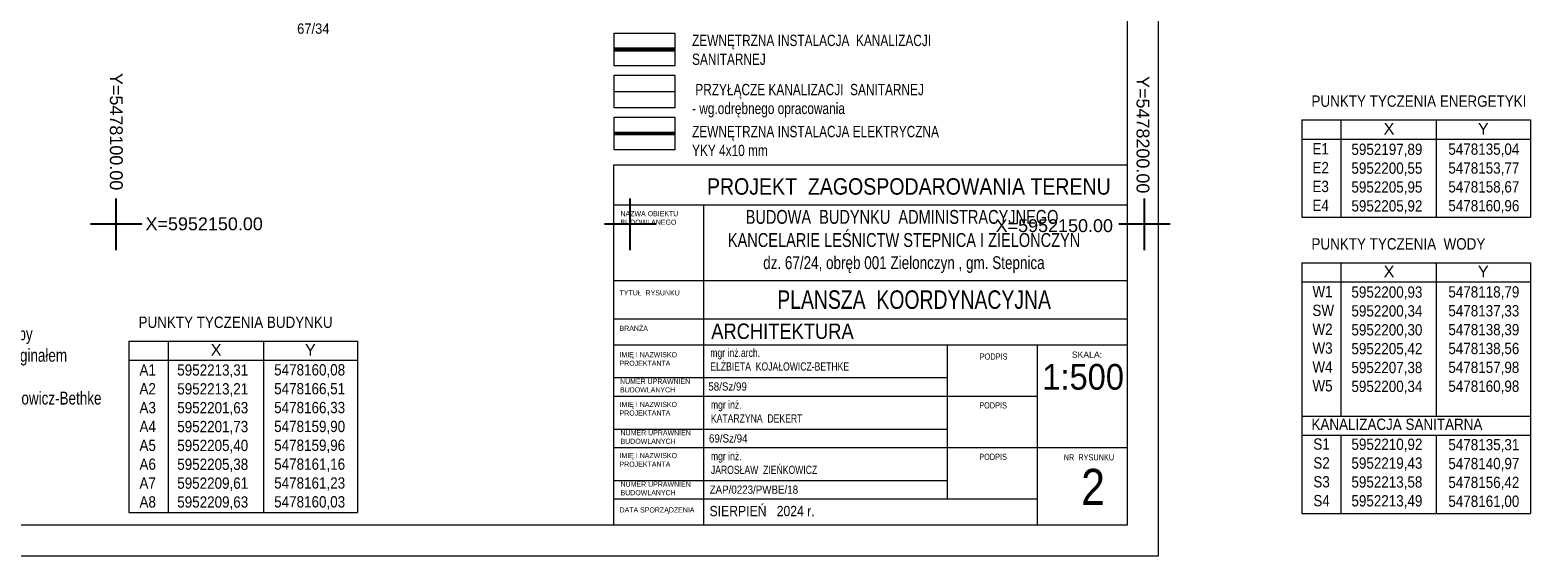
# Model space of a CAD drawing. Extents: x 5477991 to 5478238, y 5952118 to 5952269.
# Tile 2 of 10: x 5478092 to 5478238, y 5952118 to 5952169. Entities that reach past the tile are written whole.
import ezdxf
from ezdxf.enums import TextEntityAlignment as Align

# ---------------------------------------------------------------- set-up
doc = ezdxf.new("R2010")
doc.units = 0
doc.header["$LTSCALE"] = 0.5
doc.layers.get('0').update_dxf_attribs({"color": 251})
for name, color, linetype, lineweight in [('--- 02 KS', 32, 'Continuous', 60), ('---02 KS-PRZYŁĄCZE', 24, 'Continuous', 0), ('--PRO.ELEKTRYKA', 1, 'Continuous', 50), ('--tabelka rysunku', 7, 'Continuous', 0), ('--zagosp', 7, 'Continuous', 0), ('A-legenda', 7, 'Continuous', 0), ('EGDE_O', 7, 'Continuous', 20)]:
    doc.layers.add(name, color=color, linetype=linetype, lineweight=lineweight)
for name, color, linetype in [('--punkty tyczenia', 7, 'Continuous'), ('PARSI', 7, 'Continuous'), ('Wymiarowanie', 7, 'Continuous')]:
    doc.layers.add(name, color=color, linetype=linetype)
doc.styles.add('1-500', font='arial.ttf', dxfattribs={"width": 0.75, "height": 1.25})
doc.styles.add('Arial narrow', font='arial.ttf', dxfattribs={"width": 0.85})
doc.styles.add('EGiB', font='Arial.ttf', dxfattribs={"width": 0.9})
doc.styles.add('MZSK', font='Arial.ttf', dxfattribs={"width": 0.9, "height": 0.75})
doc.styles.get("Standard").update_dxf_attribs({"font": 'arial.ttf', "width": 0.9})
doc.styles.add('STYL-1', font='arial.ttf', dxfattribs={"width": 0.75})

# ---------------------------------------------------------------- blocks, each defined once
blk = doc.blocks.new('mzsk')
at = {"layer": 'PARSI', "color": 0}
for p, q in [((0, -5), (0, 5)), ((5, 0), (-5, 0))]:
    blk.add_line(p, q, dxfattribs=at)
blk = doc.blocks.new('A$7E88CE28F106')
at = {"layer": 'A-legenda', "linetype": 'Continuous', "insert": (0, 9.96), "char_height": 1.25, "width": 31.0464, "attachment_point": 1, "rotation": 0, "style": 'STYL-1'}
blk.add_mtext('potwierdzam zgodność mapy \\Pdo celów projektowych z orginałem\\P\\Pmgr inż. arch Elżbieta Kojałowicz-Bethke\\PNr upr bud. 58/Sz/99', dxfattribs=at)

msp = doc.modelspace()

# ---------------------------------------------------------------- linework, layer by layer
at = {"layer": '--- 02 KS', "flags": 128}
msp.add_lwpolyline([(5478148.439, 5952167.007), (5478154.329, 5952167.007)], dxfattribs=at)
at = {"layer": '---02 KS-PRZYŁĄCZE', "flags": 128}
msp.add_lwpolyline([(5478148.439, 5952162.923), (5478154.329, 5952162.923)], dxfattribs=at)
at = {"layer": '--PRO.ELEKTRYKA'}
msp.add_lwpolyline([(5478148.439, 5952158.839), (5478154.329, 5952158.839)], dxfattribs=at)
at = {"layer": '--punkty tyczenia', "color": 7, "lineweight": 0}
for points in [[(5478215.291, 5952160.146), (5478237.551, 5952160.146)], [(5478215.291, 5952160.146), (5478215.291, 5952150.692)], [(5478219.11, 5952160.146), (5478219.11, 5952150.692)], [(5478228.385, 5952160.146), (5478228.385, 5952150.692)], [(5478237.551, 5952160.146), (5478237.551, 5952150.692)], [(5478215.291, 5952158.291), (5478237.551, 5952158.291)], [(5478215.291, 5952150.692), (5478237.551, 5952150.692)], [(5478215.291, 5952146.262), (5478237.551, 5952146.262)], [(5478215.291, 5952146.262), (5478215.291, 5952121.887)], [(5478219.11, 5952146.262), (5478219.11, 5952131.341)], [(5478228.385, 5952146.262), (5478228.385, 5952131.341)], [(5478237.551, 5952146.262), (5478237.551, 5952121.887)], [(5478215.291, 5952144.407), (5478237.551, 5952144.407)], [(5478101.233, 5952138.641), (5478123.493, 5952138.641)], [(5478101.233, 5952138.641), (5478101.233, 5952121.962)], [(5478105.052, 5952138.641), (5478105.052, 5952121.962)], [(5478114.327, 5952138.641), (5478114.327, 5952121.962)], [(5478123.493, 5952138.641), (5478123.493, 5952121.962)], [(5478101.233, 5952136.786), (5478123.493, 5952136.786)], [(5478215.291, 5952131.341), (5478237.551, 5952131.341)], [(5478215.291, 5952129.486), (5478237.551, 5952129.486)], [(5478219.11, 5952129.486), (5478219.11, 5952121.887)], [(5478228.385, 5952129.486), (5478228.385, 5952121.887)], [(5478101.233, 5952121.962), (5478123.493, 5952121.962)], [(5478215.291, 5952121.887), (5478237.551, 5952121.887)]]:
    msp.add_lwpolyline(points, dxfattribs=at)
at = {"layer": '--tabelka rysunku', "linetype": 'Continuous'}
for p, q in [((5478198.358, 5952151.855), (5478148.358, 5952151.855)), ((5478157.108, 5952151.855), (5478157.108, 5952120.761)), ((5478198.358, 5952144.511), (5478148.358, 5952144.511)), ((5478198.358, 5952144.511), (5478148.358, 5952144.511)), ((5478198.358, 5952140.761), (5478148.358, 5952140.761)), ((5478198.358, 5952138.261), (5478148.358, 5952138.261)), ((5478180.858, 5952123.261), (5478180.858, 5952138.261)), ((5478189.608, 5952120.761), (5478189.608, 5952138.261)), ((5478180.858, 5952135.061), (5478148.358, 5952135.061)), ((5478189.608, 5952133.261), (5478148.358, 5952133.261)), ((5478180.858, 5952130.061), (5478148.358, 5952130.061)), ((5478198.358, 5952128.261), (5478148.358, 5952128.261)), ((5478180.858, 5952125.061), (5478148.358, 5952125.061)), ((5478189.608, 5952123.261), (5478148.358, 5952123.261))]:
    msp.add_line(p, q, dxfattribs=at)
for points in [[(5477991.358, 5952117.761), (5478201.358, 5952117.761), (5478201.358, 5952266.261), (5477991.358, 5952266.261)], [(5478003.358, 5952120.761), (5478198.358, 5952120.761), (5478198.358, 5952263.261), (5478003.358, 5952263.261)], [(5478148.358, 5952120.761), (5478198.358, 5952120.761), (5478198.358, 5952155.761), (5478148.358, 5952155.761)]]:
    msp.add_lwpolyline(points, close=True, dxfattribs=at)
at = {"layer": '--zagosp', "linetype": 'Continuous'}
for points in [[(5478148.439, 5952168.595), (5478154.329, 5952168.595), (5478154.329, 5952165.419), (5478148.439, 5952165.419)], [(5478148.439, 5952164.511), (5478154.329, 5952164.511), (5478154.329, 5952161.335), (5478148.439, 5952161.335)], [(5478148.439, 5952160.427), (5478154.329, 5952160.427), (5478154.329, 5952157.251), (5478148.439, 5952157.251)]]:
    msp.add_lwpolyline(points, close=True, dxfattribs=at)

# ---------------------------------------------------------------- block references
msp.add_blockref('A$7E88CE28F106', (5478074.93, 5952130.015))
at = {"layer": 'PARSI', "xscale": 0.5, "yscale": 0.5, "zscale": 0.5}
for p in [(5478100, 5952150), (5478150, 5952150), (5478200, 5952150)]:
    msp.add_blockref('mzsk', p, dxfattribs=at)

# ---------------------------------------------------------------- texts
at = {"layer": '--punkty tyczenia', "color": 7, "lineweight": 0, "style": 'Arial narrow'}
for s, p in [('X', (5478223.257, 5952158.727)), ('Y', (5478232.422, 5952158.727)), ('X', (5478223.257, 5952144.843)), ('Y', (5478232.422, 5952144.843)), ('X', (5478109.199, 5952137.223)), ('Y', (5478118.364, 5952137.223))]:
    msp.add_text(s, height=1.135, dxfattribs=at).set_placement(p)
at = {"layer": '--punkty tyczenia', "color": 7, "lineweight": 0, "char_height": 1.1, "attachment_point": 1, "style": 'Arial narrow'}
for s, insert, width in [('E1\\PE2\\PE3\\PE4', (5478216.338, 5952157.898), 3.819), ('5952197,89\\P5952200,55\\P5952205,95\\P5952205,92', (5478220.129, 5952157.845), 8.58008), ('5478135,04\\P5478153,77\\P5478158,67\\P5478160,96', (5478229.555, 5952157.86), 8.47156), ('W1\\PSW\\PW2\\PW3\\PW4\\PW5', (5478216.338, 5952144.015), 3.819), ('5952200,93\\P5952200,34\\P5952200,30\\P5952205,42\\P5952207,38\\P5952200,34', (5478220.129, 5952143.961), 8.58008), ('5478118,79\\P5478137,33\\P5478138,39\\P5478138,56\\P5478157,98\\P5478160,98', (5478229.555, 5952143.976), 8.47156), ('A1\\PA2\\PA3\\PA4\\PA5\\PA6\\PA7\\PA8', (5478102.279, 5952136.394), 3.819), ('5952213,31\\P5952213,21\\P5952201,63\\P5952201,73\\P5952205,40\\P5952205,38\\P5952209,61\\P5952209,63', (5478105.95, 5952136.385), 8.57315), ('5478160,08\\P5478166,51\\P5478166,33\\P5478159,90\\P5478159,96\\P5478161,16\\P5478161,23\\P5478160,03', (5478115.376, 5952136.399), 8.47156), ('S1\\PS2\\PS3\\PS4', (5478216.427, 5952129.181), 3.819), ('5952210,92\\P5952219,43\\P5952213,58\\P5952213,49', (5478220.129, 5952129.163), 8.58008), ('5478135,31\\P5478140,97\\P5478156,42\\P5478161,00', (5478229.555, 5952129.121), 8.47156)]:
    msp.add_mtext(s, dxfattribs=dict(at, insert=insert, width=width))
at = {"layer": '--tabelka rysunku', "style": 'Arial narrow'}
msp.add_text('SKALA:', height=0.6, dxfattribs=at).set_placement((5478192.944, 5952137.628), align=Align.TOP_LEFT)
at = {"layer": '--tabelka rysunku', "style": 'Arial narrow', "width": 0.908571}
msp.add_text('1:500', height=2.5, dxfattribs=at).set_placement((5478190.071, 5952136.418), align=Align.TOP_LEFT)
at = {"layer": '--tabelka rysunku', "ltscale": 35, "attachment_point": 2}
for s, insert, char_height, width, style in [('PROJEKT  ZAGOSPODAROWANIA TERENU', (5478177.089, 5952154.482), 1.6, 62.79822, 'Arial narrow'), ('PLANSZA  KOORDYNACYJNA', (5478177.603, 5952143.577), 1.8, 58.93762, 'STYL-1'), ('\\pxql;ARCHITEKTURA', (5478189.274, 5952140.354), 1.5, 62.79822, 'Arial narrow')]:
    msp.add_mtext(s, dxfattribs=dict(at, insert=insert, char_height=char_height, width=width, style=style))
at = {"layer": '--tabelka rysunku'}
for s, insert, char_height, width, attachment_point, style in [('NAZWA OBIEKTU\\PBUDOWLANEGO', (5478149.051, 5952151.287), 0.5, 27.71764, 1, 'Arial narrow'), ('{\\H0.75x;BUDOWA  BUDYNKU  ADMINISTRACYJNEGO\\P KANCELARIE LEŚNICTW STEPNICA I ZIELONCZYN\\P\\H0.9259x; dz. 67/24, obręb 001 Zielonczyn , gm. Stepnica}', (5478176.43, 5952151.396), 1.8, 1194.58312, 2, '1-500'), ('TYTUŁ  RYSUNKU', (5478148.96, 5952143.584), 0.5, 27.71764, 1, 'Arial narrow'), ('BRANŻA', (5478148.96, 5952140.134), 0.5, 27.71764, 1, 'Arial narrow'), ('IMIĘ I NAZWISKO \\PPROJEKTANTA', (5478148.96, 5952137.573), 0.5, 27.71764, 1, 'Arial narrow'), ('PODPIS ', (5478183.993, 5952137.439), 0.6, 27.71764, 1, 'Arial narrow'), ('NUMER UPRAWNIEŃ \\PBUDOWLANYCH', (5478149.005, 5952134.987), 0.5, 27.71764, 1, 'Arial narrow'), ('\\P58/Sz/99', (5478157.589, 5952135.963), 0.8, 27.71764, 1, 'Arial narrow'), ('IMIĘ I NAZWISKO \\PPROJEKTANTA', (5478148.96, 5952132.734), 0.5, 27.71764, 1, 'Arial narrow'), ('PODPIS  ', (5478183.937, 5952132.694), 0.6, 27.71764, 1, 'Arial narrow'), ('NUMER UPRAWNIEŃ \\PBUDOWLANYCH', (5478149.057, 5952129.985), 0.5, 27.71764, 1, 'Arial narrow'), ('\\P69/Sz/94', (5478157.654, 5952130.912), 0.8, 27.71764, 1, 'Arial narrow'), ('IMIĘ I NAZWISKO \\PPROJEKTANTA', (5478148.96, 5952127.761), 0.5, 27.71764, 1, 'Arial narrow'), ('PODPIS  ', (5478183.937, 5952127.694), 0.6, 27.71764, 1, 'Arial narrow'), ('NR  RYSUNKU', (5478192.143, 5952127.64), 0.6, 7.21461, 1, 'Arial narrow'), ('NUMER UPRAWNIEŃ \\PBUDOWLANYCH', (5478149.057, 5952124.985), 0.5, 27.71764, 1, 'Arial narrow'), ('2', (5478193.851, 5952126.217), 3.5, 6.50967, 1, 'Arial narrow'), ('ZAP/0223/PWBE/18', (5478157.719, 5952124.6), 0.8, 27.71764, 1, 'Arial narrow'), ('DATA SPORZĄDZENIA', (5478148.96, 5952122.479), 0.5, 27.71764, 1, 'Arial narrow'), ('SIERPIEŃ   2024 r.', (5478157.708, 5952122.618), 1, 27.71764, 1, 'Arial narrow')]:
    msp.add_mtext(s, dxfattribs=dict(at, insert=insert, char_height=char_height, width=width, attachment_point=attachment_point, style=style))
at = {"layer": '--tabelka rysunku', "char_height": 0.8, "width": 27.71764, "attachment_point": 1}
for s, insert in [('{\\W0.75;mgr inż.arch.\\PELŻBIETA  KOJAŁOWICZ-BETHKE}', (5478157.779, 5952137.909)), ('{\\W0.75;mgr inż.arch.\\PELŻBIETA  KOJAŁOWICZ-BETHKE}', (5478157.779, 5952137.909)), ('{\\W0.75;mgr inż.\\PKATARZYNA  DEKERT}', (5478157.844, 5952132.857)), ('{\\W0.75;mgr inż.\\PJAROSŁAW  ZIEŃKOWICZ}', (5478157.844, 5952127.857))]:
    msp.add_mtext(s, dxfattribs=dict(at, insert=insert))
at = {"layer": '--zagosp', "linetype": 'Continuous', "char_height": 1.1, "attachment_point": 1, "style": 'STYL-1'}
for s, insert, width in [('ZEWNĘTRZNA INSTALACJA  KANALIZACJI SANITARNEJ', (5478156.011, 5952168.433), 24.59474), (' PRZYŁĄCZE KANALIZACJI  SANITARNEJ \\P- wg.odrębnego opracowania', (5478156.011, 5952163.653), 27.60568), ('ZEWNĘTRZNA INSTALACJA ELEKTRYCZNA YKY 4x10 mm', (5478156.011, 5952159.569), 25.05877)]:
    msp.add_mtext(s, dxfattribs=dict(at, insert=insert, width=width))
at = {"color": 7, "linetype": 'ByBlock', "char_height": 1.1, "attachment_point": 1, "style": 'Arial narrow'}
for s, insert, width in [('PUNKTY TYCZENIA ENERGETYKI ', (5478216.244, 5952162.529), 22.62377), ('PUNKTY TYCZENIA  WODY ', (5478216.244, 5952148.645), 19.35896), ('PUNKTY TYCZENIA BUDYNKU ', (5478102.186, 5952141.025), 19.35896), ('KANALIZACJA SANITARNA', (5478216.244, 5952131.105), 19.35896)]:
    msp.add_mtext(s, dxfattribs=dict(at, insert=insert, width=width))
at = {"layer": 'EGDE_O', "color": 18, "true_color": 0x000000, "insert": (5478117.608, 5952168.513), "char_height": 1, "attachment_point": 7, "style": 'EGiB'}
msp.add_mtext('67/34', dxfattribs=at)
at = {"layer": 'Wymiarowanie', "style": 'MZSK'}
for s, p in [('Y=5478100.00', (5478100.649, 5952153.31)), ('Y=5478200.00', (5478200.484, 5952153.011))]:
    msp.add_text(s, height=1.25, rotation=-90, dxfattribs=at).set_placement(p, align=Align.TOP_RIGHT)
for p in [(5478102.863, 5952149.048), (5478185.532, 5952148.87)]:
    msp.add_text('X=5952150.00', height=1.25, dxfattribs=at).set_placement(p, align=Align.BOTTOM_LEFT)

doc.saveas('drawing.dxf')
